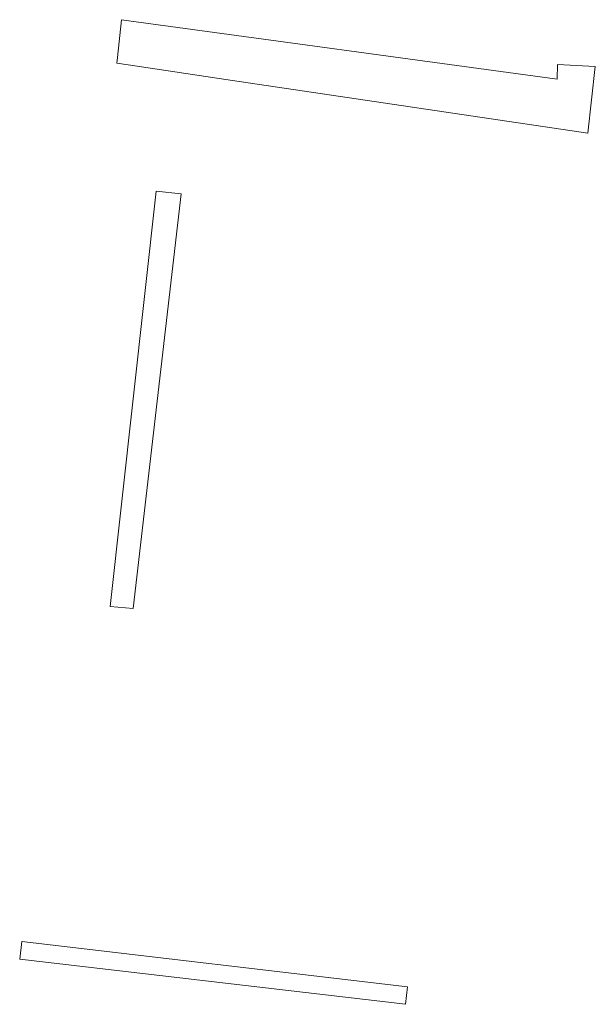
# Model space of a CAD drawing. Extents: x 212171 to 228808, y 571701 to 593093.
# Tile 26 of 97: x 216341 to 216357, y 587108 to 587136. Entities that reach past the tile are written whole.
import ezdxf

# ---------------------------------------------------------------- set-up
doc = ezdxf.new("R2010")
doc.units = 0
doc.layers.add('016 Alles planjaar 2023', color=72, linetype='Continuous', lineweight=20, true_color=0x1e90ff)

msp = doc.modelspace()

# ---------------------------------------------------------------- hatches: boundary and pattern name
at = {"layer": '016 Alles planjaar 2023', "true_color": 0x1e90ff}
h = msp.add_hatch(dxfattribs=at)
h.set_pattern_fill('DQ_CLEAR', color=72, style=0)
h.set_pattern_definition([])
h.paths.add_polyline_path([(216343.413, 587134.405), (216343.733, 587134.358), (216346.687, 587133.92), (216356.745, 587132.429), (216356.957, 587134.308), (216355.891, 587134.373), (216355.873, 587133.95), (216343.55, 587135.636), (216343.431, 587134.563), (216343.413, 587134.405)])
h = msp.add_hatch(dxfattribs=at)
h.set_pattern_fill('DQ_CLEAR', color=72, style=0)
h.set_pattern_definition([])
h.paths.add_polyline_path([(216344.528, 587130.786), (216343.225, 587119.042), (216343.872, 587118.981), (216345.236, 587130.707), (216344.528, 587130.786)])
h = msp.add_hatch(dxfattribs=at)
h.set_pattern_fill('DQ_CLEAR', color=72, style=0)
h.set_pattern_definition([])
h.paths.add_polyline_path([(216351.645, 587108.286), (216340.722, 587109.566), (216340.664, 587109.07), (216351.587, 587107.79), (216351.645, 587108.286)])

# ---------------------------------------------------------------- linework, layer by layer
at = {"layer": '016 Alles planjaar 2023', "color": 14, "true_color": 0x004000}
for points in [[(216343.413, 587134.405), (216343.733, 587134.358), (216346.687, 587133.92), (216356.745, 587132.429), (216356.957, 587134.308), (216355.891, 587134.373), (216355.873, 587133.95), (216343.55, 587135.636), (216343.431, 587134.563), (216343.413, 587134.405)], [(216344.528, 587130.786), (216343.225, 587119.042), (216343.872, 587118.981), (216345.236, 587130.707), (216344.528, 587130.786)], [(216351.645, 587108.286), (216340.722, 587109.566), (216340.664, 587109.07), (216351.587, 587107.79), (216351.645, 587108.286)]]:
    msp.add_lwpolyline(points, close=True, dxfattribs=at)

doc.saveas('drawing.dxf')
